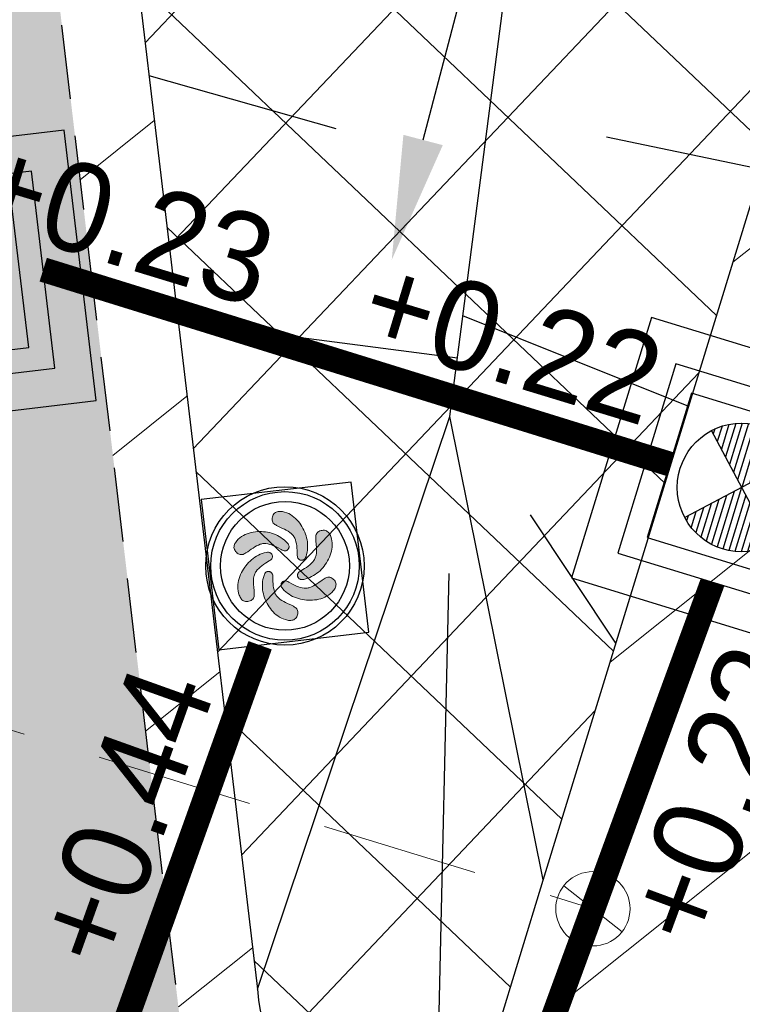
# Model space of a CAD drawing. Header units: metres. Extents: x 136120 to 136875, y 452791 to 453628.
# Tile 9 of 20: x 136344 to 136347, y 453336 to 453340. Entities that reach past the tile are written whole.
import ezdxf
from ezdxf import colors
from ezdxf.entities.mleader import LeaderData, LeaderLine
from ezdxf.enums import TextEntityAlignment as Align
from ezdxf.math import Vec2, Vec3

# ---------------------------------------------------------------- set-up
doc = ezdxf.new("R2010")
doc.units = ezdxf.units.M
doc.linetypes.add('DASHED__G1', pattern=[0.45, 0.3, -0.15])
doc.linetypes.add('HIDDEN', pattern=[9.525, 6.35, -3.175])
for name, color, linetype in [('-DR-nw-BRM-arc-zandbed', 1, 'Continuous'), ('-DR-nw-gw-insteek talud', 3, 'Continuous'), ('-DR-nw-gw-taludlijnen', 1, 'Continuous'), ('-DR-nw-rio-DWA 250', 10, 'Continuous'), ('-DR-nw-rio-DWA txt', 10, 'Continuous'), ('-DR-nw-rio-DWA txt @ 0.2', 10, 'Continuous'), ('-DR-nw-rio-HWA 250', 170, 'Continuous'), ('-DR-nw-rio-HWA txt @ 0.2', 170, 'Continuous'), ('-DR-nw-rio-inspectieput', 2, 'Continuous'), ('-DR-nw-rio-putblock-deksel', 1, 'Continuous'), ('-DR-nw-rio-putblock-schacht', 1, 'Continuous'), ('-DR-nw-vh-BRM-kant-zandbed', 1, 'DASHED__G1')]:
    doc.layers.add(name, color=color, linetype=linetype)
for name, color, linetype, lineweight in [('-DR-nw-rio-DWA inlaat', 10, 'Continuous', 9), ('-DR-nw-rio-inspectieputdeksel', 2, 'Continuous', 9), ('-DR-nw-rio-VWA 125 mm huisaansluiting', 10, 'HIDDEN', 13), ('-DR-nw-vh-arc-BRM-grondwerk water', 254, 'Continuous', 9)]:
    doc.layers.add(name, color=color, linetype=linetype, lineweight=lineweight)
doc.layers.add('-DR-nw-vh-arc-BRM-grond kavels', color=7, linetype='Continuous', lineweight=5, true_color=0xd9915e)
doc.styles.add('CE', font='txt', dxfattribs={"height": 1.8})
doc.styles.add('Drong', font='txt', dxfattribs={"height": 1.8})

# ---------------------------------------------------------------- blocks, each defined once
blk = doc.blocks.new('*U38')
at = {"layer": '-DR-nw-rio-putblock-deksel', "color": 0, "ltscale": 0.5}
for p, q in [((-0.055, 0.0434), (-0.0791, 0.2473)), ((-0.0275, 0.0217), (-0.0549, 0.2538)), ((0, 0), (-0.0305, 0.2579)), ((0.0217, 0.027), (-0.0057, 0.2596)), ((0.0434, 0.0545), (0.0193, 0.259)), ((0.0651, 0.082), (0.0446, 0.2559)), ((0.0868, 0.1095), (0.0702, 0.2501)), ((0.1085, 0.137), (0.0961, 0.2414)), ((-0.1607, -0.2043), (0.1612, 0.2039)), ((-0.1374, 0.1084), (-0.1497, 0.2121)), ((-0.11, 0.0867), (-0.1265, 0.2267)), ((-0.0825, 0.065), (-0.1029, 0.2384)), ((0.1301, 0.1645), (0.1225, 0.2292)), ((0.1518, 0.192), (0.1494, 0.2127)), ((-0.2038, 0.1608), (0.2043, -0.1611)), ((-0.1924, 0.1518), (-0.1948, 0.1716)), ((-0.1649, 0.1301), (-0.1725, 0.194)), ((0.0058, -0.26), (-0.0216, -0.0279)), ((0.0305, -0.2583), (0.0001, -0.0004)), ((0.055, -0.2543), (0.0275, -0.0217)), ((-0.0192, -0.2594), (-0.0433, -0.0554)), ((0.0791, -0.2478), (0.055, -0.0434)), ((0.103, -0.2389), (0.0825, -0.065)), ((-0.0701, -0.2504), (-0.0867, -0.1104)), ((-0.0445, -0.2562), (-0.065, -0.0829)), ((0.1266, -0.2273), (0.11, -0.0867)), ((0.1498, -0.2128), (0.1374, -0.1084)), ((-0.0961, -0.2416), (-0.1084, -0.1379)), ((0.1726, -0.1948), (0.1649, -0.1301)), ((0.1949, -0.1725), (0.1924, -0.1518)), ((-0.1494, -0.2127), (-0.1517, -0.1929)), ((-0.1225, -0.2293), (-0.13, -0.1654))]:
    blk.add_line(p, q, dxfattribs=at)
at = {"layer": '-DR-nw-rio-putblock-deksel', "color": 0}
blk.add_lwpolyline([(0.339, -0.2669), (0.2669, 0.3388), (-0.3388, 0.2667), (-0.2667, -0.339)], close=True, dxfattribs=at)
at = {"layer": '-DR-nw-rio-putblock-deksel', "color": 0, "ltscale": 0.5}
blk.add_circle((0.0002, -0.0002), 0.2599, dxfattribs=at)
at = {"layer": '-DR-nw-rio-putblock-schacht', "color": 0}
for points in [[(-0.611, 0.4814), (-0.4814, -0.611), (0.611, -0.4814), (0.4814, 0.611)], [(-0.4444, 0.3501), (-0.3501, -0.4444), (0.4444, -0.3501), (0.3501, 0.4444)]]:
    blk.add_lwpolyline(points, close=True, dxfattribs=at)
blk = doc.blocks.new('*U40')
at = {"layer": '-DR-nw-rio-putblock-deksel', "color": 0, "ltscale": 0.5}
for p, q in [((-0.0793, 0.2478), (-0.0984, 0.1856)), ((-0.0512, 0.2551), (-0.082, 0.1547)), ((-0.0241, 0.2591), (-0.0656, 0.1237)), ((0.0022, 0.2602), (-0.0492, 0.0928)), ((0.0276, 0.2587), (-0.0328, 0.0619)), ((0.0523, 0.2548), (-0.0164, 0.0309)), ((0.0763, 0.2487), (0.0001, 0.0004)), ((0.0996, 0.2403), (0.0311, 0.0168)), ((0.1216, -0.2293), (-0.1219, 0.2299)), ((-0.1087, 0.2364), (-0.1148, 0.2165)), ((0.1223, 0.2295), (0.062, 0.0332)), ((0.1441, 0.2165), (0.0929, 0.0496)), ((0.1652, 0.2008), (0.1239, 0.066)), ((0.1854, 0.1822), (0.1548, 0.0824)), ((0.2046, 0.1604), (0.1857, 0.0988)), ((0.2295, 0.122), (-0.2298, -0.1215)), ((0.2225, 0.1343), (0.2166, 0.1152)), ((0, 0), (-0.0762, -0.2482)), ((-0.0617, -0.0324), (-0.1222, -0.2292)), ((-0.0308, -0.016), (-0.0995, -0.2399)), ((0.0164, -0.0309), (-0.0522, -0.2544)), ((-0.1236, -0.0652), (-0.1651, -0.2005)), ((-0.0927, -0.0488), (-0.144, -0.2162)), ((0.0328, -0.0619), (-0.0275, -0.2582)), ((-0.2164, -0.1144), (-0.2225, -0.1343)), ((-0.1855, -0.098), (-0.2046, -0.1602)), ((-0.1545, -0.0816), (-0.1854, -0.1821)), ((0.0492, -0.0928), (-0.002, -0.2596)), ((0.0656, -0.1237), (0.0242, -0.2585)), ((0.082, -0.1547), (0.0514, -0.2545)), ((0.0984, -0.1856), (0.0795, -0.2471)), ((0.1148, -0.2165), (0.1089, -0.2356))]:
    blk.add_line(p, q, dxfattribs=at)
at = {"layer": '-DR-nw-rio-putblock-deksel', "color": 0}
blk.add_lwpolyline([(-0.2025, 0.381), (-0.381, -0.2023), (0.2023, -0.3807), (0.3808, 0.2026)], close=True, dxfattribs=at)
at = {"layer": '-DR-nw-rio-putblock-deksel', "color": 0, "ltscale": 0.5}
blk.add_circle((-0.0001, 0.0003), 0.2599, dxfattribs=at)
at = {"layer": '-DR-nw-rio-putblock-schacht', "color": 0}
for points in [[(-0.3648, 0.687), (-0.687, -0.3648), (0.3648, -0.687), (0.687, 0.3648)], [(-0.2653, 0.4996), (-0.4996, -0.2653), (0.2653, -0.4996), (0.4996, 0.2653)]]:
    blk.add_lwpolyline(points, close=True, dxfattribs=at)
blk = doc.blocks.new('*U36')
at = {"style": 'Drong'}
blk.add_attdef('BOBR', text='', height=1.8, rotation=69.7654, dxfattribs=at).set_placement((10.684, 20.516), align=Align.BOTTOM_RIGHT)
blk.add_attdef('MATERIAAL', text='', height=1.8, rotation=69.7654, dxfattribs=at).set_placement((2.731, -1.007), align=Align.BOTTOM_CENTER)
blk.add_attdef('BOBL', text='', height=1.8, rotation=69.7654, dxfattribs=at).set_placement((-3.813, -18.811), align=Align.BOTTOM_LEFT)
blk = doc.blocks.new('*U41')
at = {"style": 'Drong'}
blk.add_attdef('BOBR', text='', height=1.8, rotation=70.3078, dxfattribs=at).set_placement((5.282, 14.758), align=Align.BOTTOM_RIGHT)
blk.add_attdef('MATERIAAL', text='', height=1.8, rotation=70.3078, dxfattribs=at).set_placement((0, 0), align=Align.BOTTOM_CENTER)
blk.add_attdef('BOBL', text='', height=1.8, rotation=70.3078, dxfattribs=at).set_placement((-6.259, -17.489), align=Align.BOTTOM_LEFT)
blk = doc.blocks.new('*U530')
at = {"style": 'Drong'}
blk.add_attdef('BOBL', text='', height=1.8, rotation=343.0655, dxfattribs=at).set_placement((-9.071, 2.762), align=Align.BOTTOM_LEFT)
blk.add_attdef('MATERIAAL', text='', height=1.8, rotation=343.0655, dxfattribs=at).set_placement((0, 0), align=Align.BOTTOM_CENTER)
blk.add_attdef('BOBR', text='', height=1.8, rotation=343.0655, dxfattribs=at).set_placement((4.59, -1.398), align=Align.BOTTOM_RIGHT)
blk = doc.blocks.new('*U1255')
h = blk.add_hatch(color=256)
h.dxf.hatch_style = 1
h.paths.add_polyline_path([(0.0541, 0.0405), (0.0554, 0.0577), (0.0558, 0.0665), (0.0559, 0.0752), (0.0555, 0.0838), (0.0547, 0.0921), (0.0532, 0.1001), (0.051, 0.1077), (0.0496, 0.1113), (0.048, 0.1148), (0.0462, 0.1182), (0.0441, 0.1214), (0.0418, 0.1244), (0.0393, 0.1273), (0.0337, 0.1328), (0.0275, 0.1379), (0.0208, 0.1427), (0.0137, 0.1474), (0.0064, 0.1519), (-0.0086, 0.1611), (-0.016, 0.1659), (-0.0195, 0.1684), (-0.0228, 0.1711), (-0.0258, 0.174), (-0.0283, 0.1772), (-0.0301, 0.1807), (-0.0313, 0.1846), (-0.0317, 0.1888), (-0.0314, 0.1932), (-0.0306, 0.1976), (-0.0292, 0.202), (-0.0273, 0.2061), (-0.0249, 0.21), (-0.0221, 0.2135), (-0.019, 0.2164), (-0.0155, 0.2186), (-0.0118, 0.2202), (-0.0079, 0.2212), (-0.0037, 0.2216), (0.0005, 0.2216), (0.0048, 0.2211), (0.0092, 0.2203), (0.0135, 0.2192), (0.0219, 0.2163), (0.0299, 0.2126), (0.0374, 0.2084), (0.0444, 0.2036), (0.051, 0.1983), (0.0571, 0.1925), (0.0628, 0.1862), (0.0681, 0.1796), (0.073, 0.1727), (0.0775, 0.1655), (0.0816, 0.1581), (0.0852, 0.1505), (0.0885, 0.1428), (0.0914, 0.1351), (0.094, 0.1272), (0.0961, 0.1193), (0.0978, 0.1113), (0.0991, 0.1031), (0.1, 0.0949), (0.1003, 0.0866), (0.1002, 0.0783), (0.0996, 0.07), (0.0985, 0.0617), (0.0969, 0.0534), (0.0947, 0.0452), (0.092, 0.0371), (0.0887, 0.0291), (0.0867, 0.0253), (0.0844, 0.0218), (0.0816, 0.0189), (0.0799, 0.0178), (0.078, 0.0168), (0.076, 0.0161), (0.0739, 0.0157), (0.0718, 0.0154), (0.0696, 0.0154), (0.0674, 0.0157), (0.0653, 0.0162), (0.0633, 0.017), (0.0615, 0.018), (0.0598, 0.0193), (0.0583, 0.0208), (0.057, 0.0224), (0.0559, 0.0242), (0.055, 0.0261), (0.0544, 0.0281), (0.0538, 0.0321), (0.0538, 0.0362)])
h = blk.add_hatch(color=256)
h.dxf.hatch_style = 1
h.paths.add_polyline_path([(-0.0077, 0.067), (-0.022, 0.0768), (-0.0294, 0.0815), (-0.0369, 0.0859), (-0.0445, 0.0899), (-0.0521, 0.0933), (-0.0598, 0.0961), (-0.0675, 0.098), (-0.0713, 0.0986), (-0.0751, 0.0989), (-0.079, 0.099), (-0.0828, 0.0988), (-0.0865, 0.0983), (-0.0903, 0.0976), (-0.0979, 0.0955), (-0.1054, 0.0927), (-0.1129, 0.0893), (-0.1205, 0.0855), (-0.1281, 0.0814), (-0.1435, 0.073), (-0.1513, 0.069), (-0.1553, 0.0672), (-0.1593, 0.0657), (-0.1633, 0.0646), (-0.1673, 0.064), (-0.1713, 0.0642), (-0.1752, 0.0651), (-0.1791, 0.0669), (-0.1827, 0.0693), (-0.1861, 0.0722), (-0.1892, 0.0756), (-0.1919, 0.0794), (-0.194, 0.0833), (-0.1956, 0.0875), (-0.1966, 0.0917), (-0.1968, 0.0958), (-0.1963, 0.0998), (-0.1952, 0.1037), (-0.1935, 0.1075), (-0.1914, 0.1112), (-0.1888, 0.1147), (-0.1859, 0.118), (-0.1828, 0.1212), (-0.176, 0.127), (-0.1689, 0.1321), (-0.1615, 0.1365), (-0.1538, 0.1402), (-0.1459, 0.1432), (-0.1378, 0.1456), (-0.1296, 0.1475), (-0.1212, 0.1487), (-0.1128, 0.1495), (-0.1043, 0.1498), (-0.0959, 0.1496), (-0.0875, 0.149), (-0.0791, 0.148), (-0.0709, 0.1467), (-0.0629, 0.1449), (-0.055, 0.1428), (-0.0471, 0.1403), (-0.0394, 0.1373), (-0.0319, 0.1339), (-0.0245, 0.1301), (-0.0174, 0.1259), (-0.0105, 0.1212), (-0.0038, 0.1161), (0.0025, 0.1105), (0.0085, 0.1045), (0.0142, 0.0981), (0.0194, 0.0913), (0.0218, 0.0877), (0.0236, 0.0839), (0.0247, 0.08), (0.0248, 0.078), (0.0247, 0.0759), (0.0244, 0.0738), (0.0237, 0.0718), (0.0228, 0.0698), (0.0217, 0.0679), (0.0204, 0.0662), (0.0189, 0.0646), (0.0173, 0.0632), (0.0154, 0.0621), (0.0135, 0.0613), (0.0115, 0.0608), (0.0094, 0.0605), (0.0073, 0.0604), (0.0052, 0.0606), (0.0032, 0.0611), (-0.0006, 0.0626), (-0.0042, 0.0646)])
h = blk.add_hatch(color=256)
h.dxf.hatch_style = 1
h.paths.add_polyline_path([(0.062, -0.0263), (0.0776, -0.0188), (0.0854, -0.0148), (0.093, -0.0105), (0.1002, -0.0059), (0.107, -0.001), (0.1132, 0.0043), (0.1187, 0.01), (0.1211, 0.013), (0.1234, 0.0161), (0.1253, 0.0194), (0.1271, 0.0228), (0.1286, 0.0263), (0.1298, 0.0299), (0.1318, 0.0375), (0.1331, 0.0454), (0.1339, 0.0536), (0.1344, 0.0621), (0.1347, 0.0707), (0.1351, 0.0883), (0.1356, 0.0971), (0.136, 0.1014), (0.1367, 0.1056), (0.1377, 0.1096), (0.1392, 0.1134), (0.1413, 0.1168), (0.1442, 0.1197), (0.1476, 0.1221), (0.1515, 0.1241), (0.1557, 0.1256), (0.1602, 0.1266), (0.1648, 0.127), (0.1693, 0.1269), (0.1737, 0.1262), (0.1778, 0.1249), (0.1815, 0.1231), (0.1847, 0.1206), (0.1876, 0.1177), (0.19, 0.1144), (0.1921, 0.1107), (0.1938, 0.1067), (0.1953, 0.1025), (0.1965, 0.0982), (0.1982, 0.0895), (0.199, 0.0808), (0.1991, 0.0721), (0.1984, 0.0637), (0.1971, 0.0553), (0.1952, 0.0471), (0.1926, 0.039), (0.1896, 0.0311), (0.186, 0.0234), (0.182, 0.016), (0.1776, 0.0087), (0.1729, 0.0018), (0.1679, -0.0049), (0.1626, -0.0114), (0.1571, -0.0175), (0.1513, -0.0233), (0.1452, -0.0288), (0.1388, -0.034), (0.1321, -0.0388), (0.1251, -0.0433), (0.1178, -0.0473), (0.1103, -0.051), (0.1026, -0.0542), (0.0946, -0.0569), (0.0864, -0.0591), (0.078, -0.0608), (0.0695, -0.062), (0.0652, -0.0622), (0.061, -0.0619), (0.0571, -0.0609), (0.0553, -0.06), (0.0535, -0.0589), (0.0519, -0.0575), (0.0504, -0.0559), (0.0492, -0.0541), (0.0481, -0.0523), (0.0472, -0.0502), (0.0466, -0.0482), (0.0463, -0.046), (0.0462, -0.0439), (0.0465, -0.0418), (0.047, -0.0398), (0.0478, -0.0378), (0.0488, -0.036), (0.05, -0.0343), (0.0514, -0.0327), (0.0546, -0.0302), (0.0582, -0.0282)])
h = blk.add_hatch(color=256)
h.dxf.hatch_style = 1
h.paths.add_polyline_path([(-0.0616, 0.0268), (-0.0772, 0.0193), (-0.085, 0.0152), (-0.0925, 0.0109), (-0.0998, 0.0064), (-0.1066, 0.0015), (-0.1128, -0.0038), (-0.1183, -0.0095), (-0.1207, -0.0126), (-0.1229, -0.0157), (-0.1249, -0.019), (-0.1266, -0.0224), (-0.1281, -0.0259), (-0.1294, -0.0295), (-0.1314, -0.0371), (-0.1327, -0.045), (-0.1335, -0.0532), (-0.134, -0.0617), (-0.1342, -0.0703), (-0.1347, -0.0878), (-0.1352, -0.0966), (-0.1356, -0.101), (-0.1362, -0.1052), (-0.1372, -0.1092), (-0.1388, -0.1129), (-0.1409, -0.1163), (-0.1437, -0.1192), (-0.1471, -0.1217), (-0.1511, -0.1237), (-0.1553, -0.1252), (-0.1598, -0.1261), (-0.1644, -0.1266), (-0.1689, -0.1264), (-0.1733, -0.1258), (-0.1774, -0.1245), (-0.181, -0.1226), (-0.1843, -0.1202), (-0.1871, -0.1173), (-0.1896, -0.1139), (-0.1916, -0.1102), (-0.1934, -0.1062), (-0.1949, -0.1021), (-0.196, -0.0978), (-0.1977, -0.089), (-0.1986, -0.0803), (-0.1986, -0.0717), (-0.198, -0.0632), (-0.1967, -0.0548), (-0.1947, -0.0466), (-0.1922, -0.0385), (-0.1891, -0.0307), (-0.1856, -0.023), (-0.1816, -0.0155), (-0.1772, -0.0083), (-0.1725, -0.0013), (-0.1674, 0.0054), (-0.1622, 0.0118), (-0.1567, 0.0179), (-0.1509, 0.0237), (-0.1448, 0.0292), (-0.1383, 0.0344), (-0.1316, 0.0393), (-0.1246, 0.0437), (-0.1174, 0.0478), (-0.1099, 0.0514), (-0.1021, 0.0546), (-0.0942, 0.0573), (-0.086, 0.0596), (-0.0776, 0.0613), (-0.069, 0.0624), (-0.0647, 0.0626), (-0.0606, 0.0623), (-0.0567, 0.0613), (-0.0548, 0.0604), (-0.0531, 0.0593), (-0.0515, 0.0579), (-0.05, 0.0563), (-0.0487, 0.0546), (-0.0476, 0.0527), (-0.0468, 0.0507), (-0.0462, 0.0486), (-0.0458, 0.0465), (-0.0458, 0.0444), (-0.046, 0.0423), (-0.0466, 0.0402), (-0.0474, 0.0383), (-0.0484, 0.0364), (-0.0496, 0.0347), (-0.051, 0.0332), (-0.0542, 0.0307), (-0.0578, 0.0286)])
h = blk.add_hatch(color=256)
h.dxf.hatch_style = 1
h.paths.add_polyline_path([(-0.0537, -0.04), (-0.055, -0.0573), (-0.0554, -0.0661), (-0.0554, -0.0748), (-0.0551, -0.0833), (-0.0542, -0.0916), (-0.0528, -0.0997), (-0.0506, -0.1073), (-0.0492, -0.1109), (-0.0476, -0.1144), (-0.0457, -0.1177), (-0.0437, -0.1209), (-0.0414, -0.124), (-0.0388, -0.1269), (-0.0333, -0.1324), (-0.0271, -0.1375), (-0.0204, -0.1423), (-0.0133, -0.1469), (-0.0059, -0.1515), (0.009, -0.1606), (0.0164, -0.1654), (0.0199, -0.168), (0.0233, -0.1706), (0.0263, -0.1735), (0.0287, -0.1767), (0.0306, -0.1802), (0.0317, -0.1842), (0.0321, -0.1884), (0.0319, -0.1927), (0.031, -0.1972), (0.0296, -0.2015), (0.0277, -0.2057), (0.0254, -0.2096), (0.0226, -0.213), (0.0194, -0.2159), (0.016, -0.2182), (0.0122, -0.2198), (0.0083, -0.2208), (0.0042, -0.2212), (-0.0001, -0.2212), (-0.0044, -0.2207), (-0.0087, -0.2199), (-0.0131, -0.2187), (-0.0215, -0.2158), (-0.0294, -0.2122), (-0.0369, -0.208), (-0.044, -0.2031), (-0.0505, -0.1978), (-0.0567, -0.192), (-0.0624, -0.1858), (-0.0677, -0.1792), (-0.0726, -0.1723), (-0.077, -0.1651), (-0.0811, -0.1577), (-0.0848, -0.1501), (-0.0881, -0.1424), (-0.091, -0.1346), (-0.0935, -0.1268), (-0.0957, -0.1189), (-0.0974, -0.1108), (-0.0987, -0.1027), (-0.0995, -0.0944), (-0.0999, -0.0862), (-0.0998, -0.0778), (-0.0992, -0.0695), (-0.0981, -0.0612), (-0.0964, -0.053), (-0.0943, -0.0448), (-0.0915, -0.0366), (-0.0882, -0.0287), (-0.0863, -0.0248), (-0.084, -0.0214), (-0.0811, -0.0185), (-0.0794, -0.0173), (-0.0776, -0.0164), (-0.0756, -0.0157), (-0.0735, -0.0152), (-0.0713, -0.015), (-0.0692, -0.015), (-0.067, -0.0152), (-0.0649, -0.0157), (-0.0629, -0.0165), (-0.061, -0.0175), (-0.0593, -0.0188), (-0.0578, -0.0203), (-0.0565, -0.022), (-0.0554, -0.0238), (-0.0546, -0.0257), (-0.0539, -0.0276), (-0.0533, -0.0317), (-0.0534, -0.0358)])
h = blk.add_hatch(color=256)
h.dxf.hatch_style = 1
h.paths.add_polyline_path([(0.0081, -0.0666), (0.0224, -0.0764), (0.0298, -0.0811), (0.0373, -0.0855), (0.0449, -0.0895), (0.0525, -0.0929), (0.0602, -0.0956), (0.0679, -0.0975), (0.0717, -0.0981), (0.0756, -0.0985), (0.0794, -0.0985), (0.0832, -0.0983), (0.087, -0.0979), (0.0908, -0.0972), (0.0983, -0.0951), (0.1058, -0.0923), (0.1133, -0.0889), (0.1209, -0.085), (0.1285, -0.0809), (0.1439, -0.0726), (0.1518, -0.0686), (0.1557, -0.0668), (0.1597, -0.0652), (0.1637, -0.0641), (0.1677, -0.0636), (0.1717, -0.0637), (0.1756, -0.0647), (0.1795, -0.0664), (0.1832, -0.0688), (0.1866, -0.0718), (0.1896, -0.0752), (0.1923, -0.0789), (0.1945, -0.0829), (0.1961, -0.087), (0.197, -0.0912), (0.1972, -0.0953), (0.1967, -0.0994), (0.1956, -0.1033), (0.194, -0.1071), (0.1918, -0.1107), (0.1892, -0.1142), (0.1863, -0.1176), (0.1832, -0.1208), (0.1765, -0.1266), (0.1694, -0.1317), (0.1619, -0.136), (0.1543, -0.1397), (0.1463, -0.1428), (0.1382, -0.1452), (0.13, -0.147), (0.1216, -0.1483), (0.1132, -0.1491), (0.1047, -0.1493), (0.0963, -0.1492), (0.0879, -0.1486), (0.0796, -0.1476), (0.0714, -0.1462), (0.0633, -0.1445), (0.0554, -0.1424), (0.0476, -0.1398), (0.0399, -0.1369), (0.0323, -0.1335), (0.025, -0.1297), (0.0178, -0.1254), (0.0109, -0.1207), (0.0043, -0.1156), (-0.0021, -0.1101), (-0.0081, -0.1041), (-0.0137, -0.0977), (-0.019, -0.0908), (-0.0213, -0.0872), (-0.0232, -0.0835), (-0.0242, -0.0796), (-0.0244, -0.0775), (-0.0243, -0.0755), (-0.0239, -0.0734), (-0.0233, -0.0713), (-0.0224, -0.0693), (-0.0213, -0.0675), (-0.02, -0.0657), (-0.0185, -0.0641), (-0.0168, -0.0628), (-0.015, -0.0617), (-0.0131, -0.0609), (-0.011, -0.0603), (-0.0089, -0.06), (-0.0068, -0.06), (-0.0047, -0.0602), (-0.0027, -0.0606), (0.0011, -0.0621), (0.0046, -0.0642)])
at = {"layer": '-DR-nw-rio-putblock-deksel', "color": 0}
blk.add_lwpolyline([(0.3022, 0.308), (-0.3077, 0.3022), (-0.302, -0.3077), (0.308, -0.302)], close=True, dxfattribs=at)
at = {"layer": '-DR-nw-rio-putblock-deksel', "color": 0, "ltscale": 0.5}
blk.add_circle((0.0002, 0.0002), 0.2599, dxfattribs=at)
at = {"layer": '-DR-nw-rio-putblock-schacht', "color": 0}
for radius in [0.32, 0.3]:
    blk.add_circle((0, 0), radius, dxfattribs=at)
for points in [[(0.0541, 0.0405), (0.0554, 0.0577), (0.0558, 0.0665), (0.0559, 0.0752), (0.0555, 0.0838), (0.0547, 0.0921), (0.0532, 0.1001), (0.051, 0.1077), (0.0496, 0.1113), (0.048, 0.1148), (0.0462, 0.1182), (0.0441, 0.1214), (0.0418, 0.1244), (0.0393, 0.1273), (0.0337, 0.1328), (0.0275, 0.1379), (0.0208, 0.1427), (0.0137, 0.1474), (0.0064, 0.1519), (-0.0086, 0.1611), (-0.016, 0.1659), (-0.0195, 0.1684), (-0.0228, 0.1711), (-0.0258, 0.174), (-0.0283, 0.1772), (-0.0301, 0.1807), (-0.0313, 0.1846), (-0.0317, 0.1888), (-0.0314, 0.1932), (-0.0306, 0.1976), (-0.0292, 0.202), (-0.0273, 0.2061), (-0.0249, 0.21), (-0.0221, 0.2135), (-0.019, 0.2164), (-0.0155, 0.2186), (-0.0118, 0.2202), (-0.0079, 0.2212), (-0.0037, 0.2216), (0.0005, 0.2216), (0.0048, 0.2211), (0.0092, 0.2203), (0.0135, 0.2192), (0.0219, 0.2163), (0.0299, 0.2126), (0.0374, 0.2084), (0.0444, 0.2036), (0.051, 0.1983), (0.0571, 0.1925), (0.0628, 0.1862), (0.0681, 0.1796), (0.073, 0.1727), (0.0775, 0.1655), (0.0816, 0.1581), (0.0852, 0.1505), (0.0885, 0.1428), (0.0914, 0.1351), (0.094, 0.1272), (0.0961, 0.1193), (0.0978, 0.1113), (0.0991, 0.1031), (0.1, 0.0949), (0.1003, 0.0866), (0.1002, 0.0783), (0.0996, 0.07), (0.0985, 0.0617), (0.0969, 0.0534), (0.0947, 0.0452), (0.092, 0.0371), (0.0887, 0.0291), (0.0867, 0.0253), (0.0844, 0.0218), (0.0816, 0.0189), (0.0799, 0.0178), (0.078, 0.0168), (0.076, 0.0161), (0.0739, 0.0157), (0.0718, 0.0154), (0.0696, 0.0154), (0.0674, 0.0157), (0.0653, 0.0162), (0.0633, 0.017), (0.0615, 0.018), (0.0598, 0.0193), (0.0583, 0.0208), (0.057, 0.0224), (0.0559, 0.0242), (0.055, 0.0261), (0.0544, 0.0281), (0.0538, 0.0321), (0.0538, 0.0362), (0.0541, 0.0405)], [(-0.0077, 0.067), (-0.022, 0.0768), (-0.0294, 0.0815), (-0.0369, 0.0859), (-0.0445, 0.0899), (-0.0521, 0.0933), (-0.0598, 0.0961), (-0.0675, 0.098), (-0.0713, 0.0986), (-0.0751, 0.0989), (-0.079, 0.099), (-0.0828, 0.0988), (-0.0865, 0.0983), (-0.0903, 0.0976), (-0.0979, 0.0955), (-0.1054, 0.0927), (-0.1129, 0.0893), (-0.1205, 0.0855), (-0.1281, 0.0814), (-0.1435, 0.073), (-0.1513, 0.069), (-0.1553, 0.0672), (-0.1593, 0.0657), (-0.1633, 0.0646), (-0.1673, 0.064), (-0.1713, 0.0642), (-0.1752, 0.0651), (-0.1791, 0.0669), (-0.1827, 0.0693), (-0.1861, 0.0722), (-0.1892, 0.0756), (-0.1919, 0.0794), (-0.194, 0.0833), (-0.1956, 0.0875), (-0.1966, 0.0917), (-0.1968, 0.0958), (-0.1963, 0.0998), (-0.1952, 0.1037), (-0.1935, 0.1075), (-0.1914, 0.1112), (-0.1888, 0.1147), (-0.1859, 0.118), (-0.1828, 0.1212), (-0.176, 0.127), (-0.1689, 0.1321), (-0.1615, 0.1365), (-0.1538, 0.1402), (-0.1459, 0.1432), (-0.1378, 0.1456), (-0.1296, 0.1475), (-0.1212, 0.1487), (-0.1128, 0.1495), (-0.1043, 0.1498), (-0.0959, 0.1496), (-0.0875, 0.149), (-0.0791, 0.148), (-0.0709, 0.1467), (-0.0629, 0.1449), (-0.055, 0.1428), (-0.0471, 0.1403), (-0.0394, 0.1373), (-0.0319, 0.1339), (-0.0245, 0.1301), (-0.0174, 0.1259), (-0.0105, 0.1212), (-0.0038, 0.1161), (0.0025, 0.1105), (0.0085, 0.1045), (0.0142, 0.0981), (0.0194, 0.0913), (0.0218, 0.0877), (0.0236, 0.0839), (0.0247, 0.08), (0.0248, 0.078), (0.0247, 0.0759), (0.0244, 0.0738), (0.0237, 0.0718), (0.0228, 0.0698), (0.0217, 0.0679), (0.0204, 0.0662), (0.0189, 0.0646), (0.0173, 0.0632), (0.0154, 0.0621), (0.0135, 0.0613), (0.0115, 0.0608), (0.0094, 0.0605), (0.0073, 0.0604), (0.0052, 0.0606), (0.0032, 0.0611), (-0.0006, 0.0626), (-0.0042, 0.0646), (-0.0077, 0.067)], [(0.062, -0.0263), (0.0776, -0.0188), (0.0854, -0.0148), (0.093, -0.0105), (0.1002, -0.0059), (0.107, -0.001), (0.1132, 0.0043), (0.1187, 0.01), (0.1211, 0.013), (0.1234, 0.0161), (0.1253, 0.0194), (0.1271, 0.0228), (0.1286, 0.0263), (0.1298, 0.0299), (0.1318, 0.0375), (0.1331, 0.0454), (0.1339, 0.0536), (0.1344, 0.0621), (0.1347, 0.0707), (0.1351, 0.0883), (0.1356, 0.0971), (0.136, 0.1014), (0.1367, 0.1056), (0.1377, 0.1096), (0.1392, 0.1134), (0.1413, 0.1168), (0.1442, 0.1197), (0.1476, 0.1221), (0.1515, 0.1241), (0.1557, 0.1256), (0.1602, 0.1266), (0.1648, 0.127), (0.1693, 0.1269), (0.1737, 0.1262), (0.1778, 0.1249), (0.1815, 0.1231), (0.1847, 0.1206), (0.1876, 0.1177), (0.19, 0.1144), (0.1921, 0.1107), (0.1938, 0.1067), (0.1953, 0.1025), (0.1965, 0.0982), (0.1982, 0.0895), (0.199, 0.0808), (0.1991, 0.0721), (0.1984, 0.0637), (0.1971, 0.0553), (0.1952, 0.0471), (0.1926, 0.039), (0.1896, 0.0311), (0.186, 0.0234), (0.182, 0.016), (0.1776, 0.0087), (0.1729, 0.0018), (0.1679, -0.0049), (0.1626, -0.0114), (0.1571, -0.0175), (0.1513, -0.0233), (0.1452, -0.0288), (0.1388, -0.034), (0.1321, -0.0388), (0.1251, -0.0433), (0.1178, -0.0473), (0.1103, -0.051), (0.1026, -0.0542), (0.0946, -0.0569), (0.0864, -0.0591), (0.078, -0.0608), (0.0695, -0.062), (0.0652, -0.0622), (0.061, -0.0619), (0.0571, -0.0609), (0.0553, -0.06), (0.0535, -0.0589), (0.0519, -0.0575), (0.0504, -0.0559), (0.0492, -0.0541), (0.0481, -0.0523), (0.0472, -0.0502), (0.0466, -0.0482), (0.0463, -0.046), (0.0462, -0.0439), (0.0465, -0.0418), (0.047, -0.0398), (0.0478, -0.0378), (0.0488, -0.036), (0.05, -0.0343), (0.0514, -0.0327), (0.0546, -0.0302), (0.0582, -0.0282), (0.062, -0.0263)], [(-0.0616, 0.0268), (-0.0772, 0.0193), (-0.085, 0.0152), (-0.0925, 0.0109), (-0.0998, 0.0064), (-0.1066, 0.0015), (-0.1128, -0.0038), (-0.1183, -0.0095), (-0.1207, -0.0126), (-0.1229, -0.0157), (-0.1249, -0.019), (-0.1266, -0.0224), (-0.1281, -0.0259), (-0.1294, -0.0295), (-0.1314, -0.0371), (-0.1327, -0.045), (-0.1335, -0.0532), (-0.134, -0.0617), (-0.1342, -0.0703), (-0.1347, -0.0878), (-0.1352, -0.0966), (-0.1356, -0.101), (-0.1362, -0.1052), (-0.1372, -0.1092), (-0.1388, -0.1129), (-0.1409, -0.1163), (-0.1437, -0.1192), (-0.1471, -0.1217), (-0.1511, -0.1237), (-0.1553, -0.1252), (-0.1598, -0.1261), (-0.1644, -0.1266), (-0.1689, -0.1264), (-0.1733, -0.1258), (-0.1774, -0.1245), (-0.181, -0.1226), (-0.1843, -0.1202), (-0.1871, -0.1173), (-0.1896, -0.1139), (-0.1916, -0.1102), (-0.1934, -0.1062), (-0.1949, -0.1021), (-0.196, -0.0978), (-0.1977, -0.089), (-0.1986, -0.0803), (-0.1986, -0.0717), (-0.198, -0.0632), (-0.1967, -0.0548), (-0.1947, -0.0466), (-0.1922, -0.0385), (-0.1891, -0.0307), (-0.1856, -0.023), (-0.1816, -0.0155), (-0.1772, -0.0083), (-0.1725, -0.0013), (-0.1674, 0.0054), (-0.1622, 0.0118), (-0.1567, 0.0179), (-0.1509, 0.0237), (-0.1448, 0.0292), (-0.1383, 0.0344), (-0.1316, 0.0393), (-0.1246, 0.0437), (-0.1174, 0.0478), (-0.1099, 0.0514), (-0.1021, 0.0546), (-0.0942, 0.0573), (-0.086, 0.0596), (-0.0776, 0.0613), (-0.069, 0.0624), (-0.0647, 0.0626), (-0.0606, 0.0623), (-0.0567, 0.0613), (-0.0548, 0.0604), (-0.0531, 0.0593), (-0.0515, 0.0579), (-0.05, 0.0563), (-0.0487, 0.0546), (-0.0476, 0.0527), (-0.0468, 0.0507), (-0.0462, 0.0486), (-0.0458, 0.0465), (-0.0458, 0.0444), (-0.046, 0.0423), (-0.0466, 0.0402), (-0.0474, 0.0383), (-0.0484, 0.0364), (-0.0496, 0.0347), (-0.051, 0.0332), (-0.0542, 0.0307), (-0.0578, 0.0286), (-0.0616, 0.0268)], [(-0.0537, -0.04), (-0.055, -0.0573), (-0.0554, -0.0661), (-0.0554, -0.0748), (-0.0551, -0.0833), (-0.0542, -0.0916), (-0.0528, -0.0997), (-0.0506, -0.1073), (-0.0492, -0.1109), (-0.0476, -0.1144), (-0.0457, -0.1177), (-0.0437, -0.1209), (-0.0414, -0.124), (-0.0388, -0.1269), (-0.0333, -0.1324), (-0.0271, -0.1375), (-0.0204, -0.1423), (-0.0133, -0.1469), (-0.0059, -0.1515), (0.009, -0.1606), (0.0164, -0.1654), (0.0199, -0.168), (0.0233, -0.1706), (0.0263, -0.1735), (0.0287, -0.1767), (0.0306, -0.1802), (0.0317, -0.1842), (0.0321, -0.1884), (0.0319, -0.1927), (0.031, -0.1972), (0.0296, -0.2015), (0.0277, -0.2057), (0.0254, -0.2096), (0.0226, -0.213), (0.0194, -0.2159), (0.016, -0.2182), (0.0122, -0.2198), (0.0083, -0.2208), (0.0042, -0.2212), (-0.0001, -0.2212), (-0.0044, -0.2207), (-0.0087, -0.2199), (-0.0131, -0.2187), (-0.0215, -0.2158), (-0.0294, -0.2122), (-0.0369, -0.208), (-0.044, -0.2031), (-0.0505, -0.1978), (-0.0567, -0.192), (-0.0624, -0.1858), (-0.0677, -0.1792), (-0.0726, -0.1723), (-0.077, -0.1651), (-0.0811, -0.1577), (-0.0848, -0.1501), (-0.0881, -0.1424), (-0.091, -0.1346), (-0.0935, -0.1268), (-0.0957, -0.1189), (-0.0974, -0.1108), (-0.0987, -0.1027), (-0.0995, -0.0944), (-0.0999, -0.0862), (-0.0998, -0.0778), (-0.0992, -0.0695), (-0.0981, -0.0612), (-0.0964, -0.053), (-0.0943, -0.0448), (-0.0915, -0.0366), (-0.0882, -0.0287), (-0.0863, -0.0248), (-0.084, -0.0214), (-0.0811, -0.0185), (-0.0794, -0.0173), (-0.0776, -0.0164), (-0.0756, -0.0157), (-0.0735, -0.0152), (-0.0713, -0.015), (-0.0692, -0.015), (-0.067, -0.0152), (-0.0649, -0.0157), (-0.0629, -0.0165), (-0.061, -0.0175), (-0.0593, -0.0188), (-0.0578, -0.0203), (-0.0565, -0.022), (-0.0554, -0.0238), (-0.0546, -0.0257), (-0.0539, -0.0276), (-0.0533, -0.0317), (-0.0534, -0.0358), (-0.0537, -0.04)], [(0.0081, -0.0666), (0.0224, -0.0764), (0.0298, -0.0811), (0.0373, -0.0855), (0.0449, -0.0895), (0.0525, -0.0929), (0.0602, -0.0956), (0.0679, -0.0975), (0.0717, -0.0981), (0.0756, -0.0985), (0.0794, -0.0985), (0.0832, -0.0983), (0.087, -0.0979), (0.0908, -0.0972), (0.0983, -0.0951), (0.1058, -0.0923), (0.1133, -0.0889), (0.1209, -0.085), (0.1285, -0.0809), (0.1439, -0.0726), (0.1518, -0.0686), (0.1557, -0.0668), (0.1597, -0.0652), (0.1637, -0.0641), (0.1677, -0.0636), (0.1717, -0.0637), (0.1756, -0.0647), (0.1795, -0.0664), (0.1832, -0.0688), (0.1866, -0.0718), (0.1896, -0.0752), (0.1923, -0.0789), (0.1945, -0.0829), (0.1961, -0.087), (0.197, -0.0912), (0.1972, -0.0953), (0.1967, -0.0994), (0.1956, -0.1033), (0.194, -0.1071), (0.1918, -0.1107), (0.1892, -0.1142), (0.1863, -0.1176), (0.1832, -0.1208), (0.1765, -0.1266), (0.1694, -0.1317), (0.1619, -0.136), (0.1543, -0.1397), (0.1463, -0.1428), (0.1382, -0.1452), (0.13, -0.147), (0.1216, -0.1483), (0.1132, -0.1491), (0.1047, -0.1493), (0.0963, -0.1492), (0.0879, -0.1486), (0.0796, -0.1476), (0.0714, -0.1462), (0.0633, -0.1445), (0.0554, -0.1424), (0.0476, -0.1398), (0.0399, -0.1369), (0.0323, -0.1335), (0.025, -0.1297), (0.0178, -0.1254), (0.0109, -0.1207), (0.0043, -0.1156), (-0.0021, -0.1101), (-0.0081, -0.1041), (-0.0137, -0.0977), (-0.019, -0.0908), (-0.0213, -0.0872), (-0.0232, -0.0835), (-0.0242, -0.0796), (-0.0244, -0.0775), (-0.0243, -0.0755), (-0.0239, -0.0734), (-0.0233, -0.0713), (-0.0224, -0.0693), (-0.0213, -0.0675), (-0.02, -0.0657), (-0.0185, -0.0641), (-0.0168, -0.0628), (-0.015, -0.0617), (-0.0131, -0.0609), (-0.011, -0.0603), (-0.0089, -0.06), (-0.0068, -0.06), (-0.0047, -0.0602), (-0.0027, -0.0606), (0.0011, -0.0621), (0.0046, -0.0642), (0.0081, -0.0666)]]:
    blk.add_lwpolyline(points, close=True)
blk = doc.blocks.new('Inlaat')
for points in [[(-0.0707, 0.0707), (0.0707, -0.0707)], [(0.0707, 0.0707), (-0.0707, -0.0707)]]:
    blk.add_lwpolyline(points)
at = {"linetype": 'Continuous'}
blk.add_circle((0, 0), 0.1, dxfattribs=at)

msp = doc.modelspace()

# ---------------------------------------------------------------- hatches: boundary and pattern name
at = {"layer": '-DR-nw-BRM-arc-zandbed'}
h = msp.add_hatch(dxfattribs=at)
h.set_pattern_fill('AVH-FUNDERING_ZAND', color=256, scale=0.25, angle=69.194, pattern_type=2)
h.set_pattern_definition([(87.28538, (136119.9151, 452832.6292), (-0.37801368, 0.29898877), [0, -0.38, 0, -0.425, 0, -0.40625]), (57.28538, (136119.9151, 452832.6292), (-0.2531045, 0.7933957), [0, -0.205, 0, -0.3425, 0, -0.13125]), (17.28538, (136119.71655, 452832.39437), (0.50158308, 0.59542748), [0, -0.125, 0, -0.45, 0, -0.5875]), (7.28538, (136119.71655, 452832.3944), (0.3176732, 0.71556145), [0, -0.0625, 0, -0.295, 0, -0.3375])])
h.paths.add_polyline_path([(136382.7337, 453318.6393), (136383.3174, 453320.4809), (136379.8682, 453321.783), (136379.2305, 453320.0197), (136376.3115, 453321.0646), (136376.9196, 453322.7441), (136374.945, 453323.459), (136374.3344, 453321.7724), (136359.8527, 453326.9564), (136362.7434, 453336.3417), (136364.5226, 453335.6968), (136366.2946, 453340.5856), (136368.93, 453339.6304), (136369.1327, 453340.19), (136369.2464, 453340.1488), (136369.657, 453341.2827), (136368.2257, 453341.8009), (136368.2497, 453341.8673), (136366.3877, 453342.5409), (136366.3639, 453342.475), (136365.9604, 453342.6213), (136366.0838, 453342.8957), (136364.8947, 453343.3267), (136366.4902, 453348.507), (136368.2499, 453347.7144), (136368.7418, 453348.8087), (136370.5393, 453352.8074), (136370.8132, 453352.6849), (136372.5653, 453356.5945), (136339.4509, 453371.8297), (136336.6574, 453373.1114), (136330.0285, 453376.1564), (136327.3029, 453377.4097), (136325.9403, 453378.037), (136319.4191, 453381.0391), (136318.0806, 453381.6549), (136315.206, 453382.978), (136314.7244, 453383.0989), (136314.9109, 453381.3631), (136315.8847, 453372.242), (136316.101, 453370.216), (136315.155, 453370.1333), (136315.5742, 453365.6535), (136319.7188, 453330.2528), (136319.8604, 453328.1741), (136318.665, 453324.336), (136315.078, 453316.409), (136316.2966, 453315.8957), (136316.3701, 453316.0632), (136327.237, 453311.306), (136327.1588, 453311.1272), (136331.2907, 453309.3183), (136334.9595, 453317.7233), (136335.6966, 453317.4595), (136335.7061, 453317.4561), (136336.1694, 453318.7507), (136336.0658, 453318.7878), (136336.1757, 453319.0947), (136337.1396, 453321.61), (136337.0831, 453321.6302), (136337.193, 453321.9372), (136337.2918, 453321.9018), (136339.4126, 453327.8128), (136340.0687, 453327.5834), (136340.1041, 453327.6822), (136342.0285, 453326.9935), (136341.9931, 453326.8946), (136344.3808, 453326.0401), (136344.4162, 453326.1389), (136346.3407, 453325.4502), (136346.3036, 453325.3466), (136349.1056, 453324.3438), (136349.1426, 453324.4474), (136351.0671, 453323.7586), (136351.0317, 453323.6598), (136353.4194, 453322.8053), (136353.4548, 453322.9041), (136353.7561, 453322.7963), (136355.3793, 453322.2154), (136355.3439, 453322.1165), (136357.4959, 453321.3304), (136357.5818, 453321.5705), (136358.1184, 453321.3784), (136358.0679, 453321.2372), (136359.383, 453320.7718), (136359.4319, 453320.9084), (136361.668, 453320.1081), (136361.7657, 453320.3811), (136380.8693, 453313.5441)])
h.paths.add_polyline_path([(136344.9508, 453332.9272), (136340.6905, 453368.8106), (136355.5037, 453361.9693), (136354.134, 453359.0037), (136366.0763, 453355.3275), (136357.7685, 453328.3388)], flags=16)
h.paths.add_polyline_path([(136342.2888, 453335.0116), (136341.6034, 453334.9302), (136341.6164, 453334.8212), (136341.5071, 453334.8082), (136341.5879, 453334.128), (136330.6649, 453332.8291), (136330.6415, 453333.0278), (136329.202, 453332.8581), (136328.2964, 453330.7827), (136321.5429, 453333.7297), (136321.4754, 453333.7217), (136317.3389, 453368.5418), (136318.1081, 453368.6332), (136317.863, 453370.6647), (136322.9754, 453371.2787), (136322.94, 453371.5766), (136325.447, 453371.8777), (136329.6935, 453372.3719), (136329.9293, 453370.3858), (136336.086, 453371.1172), (136336.1651, 453370.4519), (136336.2743, 453370.4649), (136336.3132, 453370.1372), (136336.9984, 453370.2186), (136337.2732, 453367.9058), (136336.588, 453367.8245), (136336.6269, 453367.4968), (136336.4481, 453367.4755), (136336.6305, 453365.9403), (136336.7, 453365.9486), (136336.7584, 453365.457), (136337.8507, 453365.5868), (136338.1989, 453362.6564), (136338.3081, 453362.6694), (136338.3211, 453362.5601), (136339.0067, 453362.6416), (136339.2219, 453360.8299), (136338.5362, 453360.7489), (136338.5492, 453360.6396), (136338.44, 453360.6267), (136338.8123, 453357.4927), (136338.9215, 453357.5057), (136338.9345, 453357.3964), (136339.6201, 453357.4779), (136339.8353, 453355.6663), (136339.1497, 453355.5852), (136339.1626, 453355.476), (136339.0534, 453355.463), (136339.4257, 453352.329), (136339.535, 453352.342), (136339.5479, 453352.2328), (136340.2334, 453352.3142), (136340.4486, 453350.5029), (136339.7631, 453350.4215), (136339.7761, 453350.3123), (136339.6668, 453350.2993), (136340.0402, 453347.1564), (136340.1494, 453347.1694), (136340.1614, 453347.0691), (136340.8468, 453347.1508), (136341.062, 453345.3389), (136340.3765, 453345.2578), (136340.3895, 453345.1486), (136340.2803, 453345.1356), (136340.6526, 453342.0016), (136340.7618, 453342.0146), (136340.7748, 453341.9054), (136341.4602, 453341.9871), (136341.6754, 453340.1755), (136340.99, 453340.0941), (136341.0029, 453339.9849), (136340.8937, 453339.9719), (136341.266, 453336.8379), (136341.3752, 453336.8509), (136341.3882, 453336.7417), (136342.0734, 453336.8231)], flags=16)
at = {"layer": '-DR-nw-vh-arc-BRM-grond kavels'}
h = msp.add_hatch(dxfattribs=at)
h.set_pattern_fill('ANSI31', color=256, scale=0.3, angle=13)
h.set_pattern_definition([(38.5914, (136376.3115, 453321.0646), (-0.594134, 0.744487), [])])
h.paths.add_polyline_path([(136357.6658, 453357.9165), (136354.134, 453359.0037), (136355.5037, 453361.9693), (136340.6905, 453368.8106), (136344.9508, 453332.9272), (136357.7685, 453328.3388), (136358.2123, 453329.7805), (136349.8018, 453332.3695)])
edge = h.paths.add_edge_path(flags=16)
edge.add_arc((136345.4123, 453336.0588), 0.5035, 182.6103, 337.7646)
edge.add_line((136345.8783, 453335.8682), (136346.0637, 453336.4761))
edge.add_line((136346.0637, 453336.4761), (136349.0011, 453346.0344))
edge.add_arc((136347.1019, 453346.6615), 2, 341.7258, 406.7256)
edge.add_arc((136350.5093, 453350.2806), 2.9707, 99.1037, 226.7256, ccw=False)
edge.add_arc((136349.7228, 453355.1886), 2, 279.1037, 342.9147)
edge.add_line((136351.6346, 453354.601), (136352.974, 453358.9588))
edge.add_arc((136351.0622, 453359.5464), 2, 342.9147, 425.2106)
edge.add_line((136351.9008, 453361.3621), (136349.0246, 453362.5531))
edge.add_arc((136348.0681, 453360.2433), 2.5, 67.5055, 175.5492)
edge.add_line((136345.5757, 453360.4373), (136345.4358, 453358.6406))
edge.add_arc((136331.9108, 453359.6506), 13.5627, 346.13959, 355.72933, ccw=False)
edge.add_arc((136342.1659, 453357.1202), 3, 317.6664, 346.1396, ccw=False)
edge.add_arc((136348.0798, 453351.7327), 5, 137.6664, 186.7745)
edge.add_line((136343.1147, 453351.1428), (136343.4789, 453348.077))
edge.add_arc((136345.4649, 453348.313), 2, 186.7745, 242.4058)
edge.add_arc((136343.5379, 453344.626), 2.1601, 20.0855, 62.4058, ccw=False)
edge.add_arc((136343.493, 453344.6229), 2.2034, -53.1202, 19.7605, ccw=False)
edge.add_arc((136346.3383, 453341.4584), 2.07, 137.3679, 192.767)
edge.add_line((136344.3195, 453341.0009), (136344.9093, 453336.0358))
at = {"layer": '-DR-nw-vh-arc-BRM-grondwerk water'}
h = msp.add_hatch(dxfattribs=at)
h.set_pattern_fill('ANSI37', color=256, scale=0.2, angle=-88.5110558)
edge = h.paths.add_edge_path()
edge.add_arc((136345.4123, 453336.0588), 0.5035, 182.6103, 337.7646)
edge.add_line((136345.8783, 453335.8682), (136346.0637, 453336.4761))
edge.add_line((136346.0637, 453336.4761), (136349.0011, 453346.0344))
edge.add_arc((136347.1019, 453346.6615), 2, 341.7258, 406.7256)
edge.add_arc((136350.5093, 453350.2806), 2.9707, 99.1037, 226.7256, ccw=False)
edge.add_arc((136349.7228, 453355.1886), 2, 279.1037, 342.9147)
edge.add_line((136351.6346, 453354.601), (136352.974, 453358.9588))
edge.add_arc((136351.0622, 453359.5464), 2, 342.9147, 425.2106)
edge.add_line((136351.9008, 453361.3621), (136349.0246, 453362.5531))
edge.add_arc((136348.0681, 453360.2433), 2.5, 67.5055, 175.5492)
edge.add_line((136345.5757, 453360.4373), (136345.4358, 453358.6406))
edge.add_arc((136331.9108, 453359.6506), 13.5627, 346.13959, 355.72933, ccw=False)
edge.add_arc((136342.1659, 453357.1202), 3, 317.6664, 346.1396, ccw=False)
edge.add_arc((136348.0798, 453351.7327), 5, 137.6664, 186.7745)
edge.add_line((136343.1147, 453351.1428), (136343.4789, 453348.077))
edge.add_arc((136345.4649, 453348.313), 2, 186.7745, 242.4058)
edge.add_arc((136343.5379, 453344.626), 2.1601, 20.0855, 62.4058, ccw=False)
edge.add_arc((136343.493, 453344.6229), 2.2034, -53.1202, 19.7605, ccw=False)
edge.add_arc((136346.3383, 453341.4584), 2.07, 137.3679, 192.767)
edge.add_line((136344.3195, 453341.0009), (136344.9093, 453336.0358))

# ---------------------------------------------------------------- linework, layer by layer
at = {"layer": '-DR-nw-gw-insteek talud', "flags": 128}
msp.add_lwpolyline([(136344.9093, 453336.0358), (136344.9093, 453336.0358, 0.803692), (136345.8783, 453335.8682), (136346.0637, 453336.4761), (136349.0011, 453346.0344, 0.291472), (136348.4729, 453348.1177, -0.622578), (136350.0393, 453353.2138, 0.285853), (136351.6346, 453354.601), (136352.974, 453358.9588, 0.375357), (136351.9008, 453361.3621), (136349.0246, 453362.5531, 0.509765), (136345.5757, 453360.4373), (136345.4358, 453358.6406, -0.041868), (136345.0786, 453356.4015, -0.124881), (136344.3836, 453355.0999, 0.217615), (136343.1147, 453351.1428), (136343.4789, 453348.077, 0.24762), (136344.5385, 453346.5405, -0.186785), (136345.5667, 453345.3679, -0.329173), (136344.8154, 453342.8604, 0.246545), (136344.3195, 453341.0009), (136344.9093, 453336.0358)], format="xyb", close=True, dxfattribs=at)
msp.add_lwpolyline([(136345.6863, 453338.3478), (136346.0254, 453340.9634), (136347.0416, 453344.1831), (136347.8585, 453346.4015, 0.294753), (136347.6503, 453347.244, -0.622578), (136349.8494, 453354.3987, 0.285853), (136350.4875, 453354.9536), (136351.8269, 453359.3114, 0.368731), (136351.4145, 453360.2647), (136348.5655, 453361.4444, 0.509765), (136346.7721, 453360.3442), (136346.6323, 453358.5493, -0.041835), (136346.2436, 453356.1141, -0.124881), (136345.2707, 453354.2917, 0.217615), (136344.3063, 453351.2844), (136344.6705, 453348.2186, 0.24762), (136345.0944, 453347.604, -0.187048), (136346.6949, 453345.7768), (136347.0416, 453344.1831)], format="xyb", dxfattribs=at)
at = {"layer": '-DR-nw-gw-taludlijnen'}
for p, q in [((136344.4711, 453339.7246), (136345.2259, 453339.511)), ((136346.9453, 453339.3448), (136346.3201, 453339.4758)), ((136344.5891, 453338.7316), (136345.7171, 453338.5854)), ((136346.6515, 453338.3889), (136345.7389, 453338.7541)), ((136344.9093, 453336.0358), (136345.6863, 453338.3478)), ((136346.064, 453336.4771), (136345.6863, 453338.3478)), ((136346.3577, 453337.433), (136346.012, 453337.9507)), ((136345.6362, 453335.6078), (136345.6836, 453337.7147))]:
    msp.add_line(p, q, dxfattribs=at)
at = {"layer": '-DR-nw-rio-DWA 250', "const_width": 0.1, "flags": 128}
for points in [[(136344.0443, 453338.9408), (136346.5795, 453338.1546)], [(136346.7479, 453337.6789), (136343.4655, 453328.724)]]:
    msp.add_lwpolyline(points, dxfattribs=at)
at = {"layer": '-DR-nw-rio-HWA 250', "const_width": 0.1, "flags": 128}
msp.add_lwpolyline([(136344.9203, 453337.4244), (136342.4685, 453330.5737)], dxfattribs=at)
at = {"layer": '-DR-nw-rio-VWA 125 mm huisaansluiting', "ltscale": 0.1, "flags": 128}
msp.add_lwpolyline([(136342.4491, 453337.5305), (136346.2646, 453336.3604)], dxfattribs=at)
at = {"layer": '-DR-nw-vh-BRM-kant-zandbed', "flags": 128}
msp.add_lwpolyline([(136344.9508, 453332.9272), (136340.6905, 453368.8106), (136355.5037, 453361.9693), (136354.134, 453359.0037), (136366.0763, 453355.3275), (136357.7685, 453328.3388)], close=True, dxfattribs=at)

# ---------------------------------------------------------------- block references
at = {"layer": '-DR-nw-rio-DWA inlaat', "xscale": 1.5, "yscale": 1.5, "rotation": 276.6762875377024}
msp.add_blockref('Inlaat', (136346.2646, 453336.3604), dxfattribs=at)
at = {"layer": '-DR-nw-rio-DWA txt @ 0.2'}
ref = msp.add_blockref('*U530', (136345.5198, 453338.4846), dxfattribs=dict(at, xscale=0.2, yscale=0.2, zscale=0.2))
ref.add_attrib('BOBL', '+0.23', dxfattribs={"layer": '0', "height": 0.36, "rotation": 343.0655, "style": 'Drong'}).set_placement((136343.7056, 453339.037), align=Align.BOTTOM_LEFT)
ref.add_attrib('BOBR', '+0.22', dxfattribs={"layer": '0', "height": 0.36, "rotation": 343.0655, "style": 'Drong'}).set_placement((136346.4379, 453338.2051), align=Align.BOTTOM_RIGHT)
ref = msp.add_blockref('*U36', (136345.1023, 453333.1893), dxfattribs=dict(at, xscale=0.2, yscale=0.2, zscale=0.2))
ref.add_attrib('BOBR', '+0.22', dxfattribs={"layer": '0', "height": 0.36, "rotation": 69.7654, "style": 'Drong'}).set_placement((136347.2391, 453337.2926), align=Align.BOTTOM_RIGHT)
at = {"layer": '-DR-nw-rio-HWA txt @ 0.2'}
ref = msp.add_blockref('*U41', (136343.7871, 453334.258), dxfattribs=dict(at, xscale=0.2, yscale=0.2, zscale=0.2))
ref.add_attrib('BOBR', '+0.44', dxfattribs={"layer": '0', "height": 0.36, "rotation": 70.3078, "style": 'Drong'}).set_placement((136344.8434, 453337.2095), align=Align.BOTTOM_RIGHT)
at = {"layer": '-DR-nw-rio-inspectieput'}
for name, p in [('*U38', (136343.6471, 453338.8937)), ('*U40', (136346.8654, 453338.0612))]:
    msp.add_blockref(name, p, dxfattribs=at)
at = {"layer": '-DR-nw-rio-inspectieputdeksel', "color": 1, "rotation": 6.102625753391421}
msp.add_blockref('*U1255', (136345.0207, 453337.7446), dxfattribs=at)

# ---------------------------------------------------------------- leaders
at = {"layer": '-DR-nw-rio-DWA txt'}
ml = msp.add_multileader_mtext('Standard', dxfattribs=at)
ml.set_content('{\\C256;PVC %%C250}', color=7, style='CE')
ml.set_leader_properties(color=256, linetype='ByLayer', lineweight=-1)
ml.build(insert=Vec2(0, 0))
ml.multileader.update_dxf_attribs({"text_left_attachment_type": 5, "text_right_attachment_type": 5, "dogleg_length": 4.9353, "arrow_head_size": 0.5, "scale": 0.2})
ctx = ml.context
ctx.base_point, ctx.scale, ctx.char_height, ctx.arrow_head_size, ctx.landing_gap_size, ctx.plane_origin, ctx.plane_x_axis, ctx.plane_y_axis = Vec3(136343.4819, 453344.9429), 0.2, 0.36, 0.5, 0.04, Vec3(136345.5198, 453338.4846), Vec3(0.943173, -0.332302), Vec3(0.332302, 0.943173)
ctx.left_attachment, ctx.right_attachment = 5, 5
notes = []
notes.append((ctx, [(1, (1, 1, 0), (136346.7139, 453343.8041), (-0.943173, 0.332302), 0.9871, [(0, [(136345.4521, 453338.9807)], 0, [])])]))
ctx.mtext.insert, ctx.mtext.text_direction, ctx.mtext.rotation, ctx.mtext.flow_direction = Vec3(136343.6644, 453345.3405), Vec3(0.943173, -0.332302), 5.944442, 5
for ctx, leaders in notes:
    for number, flags, end, landing, length, lines in leaders:
        leader = LeaderData()
        leader.index, (leader.has_last_leader_line, leader.has_dogleg_vector, leader.attachment_direction) = number, flags
        leader.last_leader_point, leader.dogleg_vector, leader.dogleg_length = Vec3(end), Vec3(landing), length
        for number, points, colour, breaks in lines:
            line = LeaderLine()
            line.index, line.vertices, line.color, line.breaks = number, Vec3.list(points), colors.encode_raw_color(colour), breaks
            leader.lines.append(line)
        ctx.leaders.append(leader)

doc.saveas('drawing.dxf')
